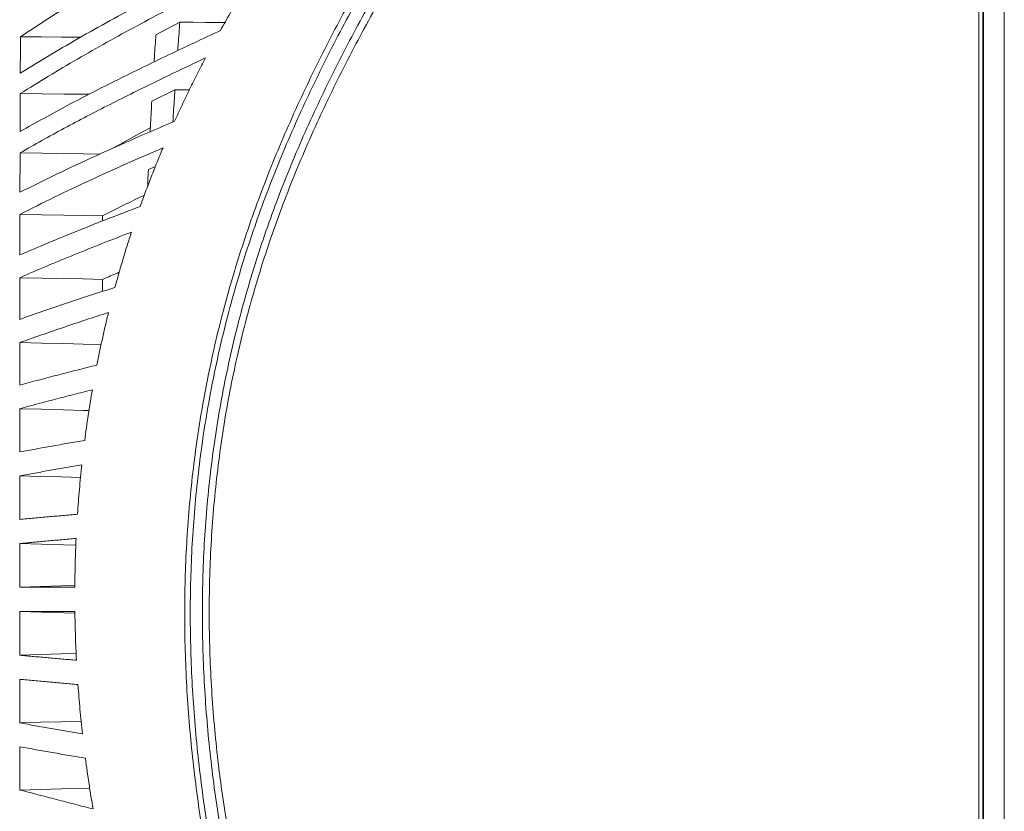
# Model space of a CAD drawing. Header units: millimetres. Extents: x 0 to 1118, y 0 to 864.
# Tile 118 of 256: x 216 to 246, y 685 to 709. Entities that reach past the tile are written whole.
import ezdxf

# ---------------------------------------------------------------- set-up
doc = ezdxf.new("R2010")
doc.units = ezdxf.units.MM

msp = doc.modelspace()

# ---------------------------------------------------------------- linework, layer by layer
at = {"color": 9, "linetype": 'Continuous', "lineweight": 0}
for p, q in [((245.576, 740.302), (245.576, 617.127)), ((246.239, 740.123), (246.239, 617.305))]:
    msp.add_line(p, q, dxfattribs=at)
at = {"color": 7, "linetype": 'Continuous', "lineweight": 15}
for p, q in [((245.451, 617.331), (245.451, 740.098)), ((245.589, 740.123), (245.589, 617.305)), ((219.873, 708.749), (220.619, 709.146)), ((219.747, 706.695), (220.465, 707.047)), ((219.64, 704.566), (219.857, 704.661)), ((218.219, 702.97), (218.219, 703.131))]:
    msp.add_line(p, q, dxfattribs=at)
at = {"color": 7, "linetype": 'Continuous', "lineweight": 15, "flags": 128}
for points in [[(222.018, 709.131), (221.761, 709.134), (221.415, 709.138), (221.017, 709.142), (220.619, 709.146)], [(217.531, 708.677), (216.952, 708.681), (216.308, 708.685), (215.664, 708.69)], [(217.8, 706.903), (217.627, 706.904), (217.023, 706.911), (216.34, 706.918), (215.657, 706.925)], [(220.914, 707.041), (220.864, 707.041), (220.465, 707.047)], [(218.137, 705.049), (217.621, 705.056), (217.018, 705.065), (216.335, 705.074), (215.652, 705.084)], [(218.219, 703.131), (217.616, 703.141), (217.013, 703.151), (216.331, 703.163), (215.648, 703.175)], [(218.215, 701.155), (217.613, 701.168), (217.01, 701.18), (216.328, 701.193), (215.645, 701.207)], [(218.173, 699.133), (217.61, 699.146), (217.008, 699.16), (216.326, 699.175), (215.643, 699.191)], [(217.794, 697.08), (217.609, 697.085), (217.007, 697.101), (216.324, 697.119), (215.642, 697.136)], [(217.531, 694.998), (216.926, 695.016), (216.284, 695.034), (215.641, 695.053)], [(217.386, 692.895), (217.007, 692.907), (216.324, 692.929), (215.642, 692.95)], [(217.355, 691.648), (216.927, 691.633), (216.285, 691.611), (215.642, 691.589)], [(217.358, 690.781), (217.008, 690.793), (216.326, 690.816), (215.643, 690.839)], [(217.396, 689.534), (216.929, 689.519), (216.287, 689.499), (215.644, 689.478)], [(217.55, 687.431), (216.932, 687.413), (216.289, 687.395), (215.647, 687.376)], [(217.818, 685.349), (217.579, 685.343), (216.936, 685.326), (216.293, 685.309), (215.65, 685.292)]]:
    msp.add_lwpolyline(points, dxfattribs=at)
at = {"color": 9, "linetype": 'Continuous', "lineweight": 0}
for points, knots in [([(237.951, 623.619), (237.938, 624.389), (237.913, 625.93), (237.7, 628.915), (237.254, 632.569), (236.472, 636.862), (235.484, 641.117), (234.321, 645.326), (233.011, 649.493), (231.58, 653.622), (229.546, 659.089), (227.654, 663.834), (225.806, 668.602), (224.517, 672.049), (223.344, 675.556), (222.52, 678.419), (221.978, 680.581), (221.523, 682.754), (221.166, 684.937), (220.913, 687.136), (220.774, 689.348), (220.756, 691.564), (220.865, 693.778), (221.105, 695.984), (221.479, 698.171), (221.987, 700.334), (222.626, 702.459), (223.389, 704.54), (224.264, 706.574), (225.234, 708.561), (226.284, 710.504), (227.759, 713.04), (229.699, 716.141), (231.749, 719.39), (233.428, 722.231), (234.664, 724.524), (235.71, 726.736), (236.566, 728.875), (237.262, 731.091), (237.686, 733.094), (237.906, 734.839), (237.936, 735.817), (237.951, 736.307)], [0, 0, 0, 0, 0.019382, 0.0388, 0.075345, 0.112022, 0.148628, 0.185301, 0.221943, 0.258625, 0.295326, 0.36883, 0.387236, 0.424098, 0.46151, 0.480298, 0.499107, 0.517637, 0.536187, 0.554778, 0.573348, 0.591973, 0.610553, 0.629143, 0.647801, 0.666393, 0.685054, 0.703635, 0.722188, 0.740787, 0.759284, 0.7778, 0.814658, 0.851371, 0.874547, 0.897755, 0.91695, 0.93614, 0.955754, 0.975359, 0.987647, 1, 1, 1, 1]), ([(238.097, 736.311), (238.085, 735.818), (238.061, 734.832), (237.851, 733.084), (237.436, 731.082), (236.747, 728.858), (235.889, 726.693), (234.834, 724.453), (233.59, 722.143), (231.908, 719.297), (229.855, 716.046), (227.914, 712.949), (226.44, 710.418), (225.392, 708.482), (224.423, 706.503), (223.55, 704.477), (222.79, 702.406), (222.154, 700.291), (221.647, 698.14), (221.276, 695.961), (221.037, 693.766), (220.929, 691.561), (220.947, 689.355), (221.086, 687.153), (221.339, 684.961), (221.696, 682.787), (222.151, 680.621), (222.693, 678.465), (223.516, 675.609), (224.69, 672.109), (225.978, 668.666), (227.827, 663.9), (229.719, 659.154), (231.751, 653.682), (233.182, 649.549), (234.491, 645.375), (235.652, 641.159), (236.637, 636.898), (237.415, 632.594), (237.859, 628.932), (238.06, 625.935), (238.097, 624.39), (238.097, 623.618), (238.097, 623.618)], [0, 0, 0, 0, 0.012416, 0.024833, 0.044289, 0.063816, 0.083386, 0.102901, 0.126154, 0.149412, 0.186152, 0.222977, 0.241439, 0.259899, 0.278406, 0.296911, 0.31541, 0.33395, 0.35249, 0.371026, 0.389564, 0.408061, 0.42658, 0.445099, 0.4636, 0.482101, 0.500571, 0.519319, 0.538068, 0.575411, 0.612236, 0.630634, 0.704154, 0.740882, 0.777608, 0.814299, 0.851003, 0.887703, 0.9244, 0.961089, 0.980545, 1, 1, 1, 1, 1]), ([(238.555, 623.618), (238.555, 623.618), (238.555, 624.343), (238.507, 626.525), (238.209, 630.156), (237.57, 634.483), (236.702, 638.769), (235.638, 643.012), (234.411, 647.21), (233.046, 651.367), (231.57, 655.486), (230.011, 659.576), (228.403, 663.649), (226.791, 667.725), (225.233, 671.826), (223.807, 675.981), (222.808, 679.509), (222.171, 682.374), (221.788, 684.543), (221.508, 686.731), (221.343, 688.931), (221.298, 691.139), (221.381, 693.346), (221.596, 695.543), (221.945, 697.724), (222.432, 699.879), (223.051, 702), (223.8, 704.078), (224.663, 706.108), (225.626, 708.09), (226.672, 710.026), (228.146, 712.557), (230.094, 715.65), (232.168, 718.907), (233.882, 721.773), (235.146, 724.088), (236.209, 726.302), (237.067, 728.406), (237.771, 730.566), (238.24, 732.618), (238.508, 734.538), (238.539, 735.72), (238.555, 736.311)], [0, 0, 0, 0, 0, 0.018255, 0.054923, 0.091601, 0.128278, 0.164958, 0.20165, 0.238344, 0.275056, 0.31177, 0.348506, 0.385271, 0.422072, 0.458918, 0.495814, 0.514271, 0.532761, 0.55125, 0.569759, 0.588267, 0.60679, 0.625312, 0.643807, 0.662338, 0.68087, 0.699386, 0.717903, 0.73637, 0.754822, 0.773275, 0.810082, 0.846803, 0.870466, 0.894124, 0.913157, 0.932239, 0.951284, 0.970267, 0.985135, 1, 1, 1, 1]), ([(238.908, 736.309), (238.889, 735.708), (238.85, 734.507), (238.566, 732.561), (238.079, 730.487), (237.357, 728.309), (236.48, 726.188), (235.399, 723.963), (234.119, 721.64), (232.39, 718.773), (230.303, 715.521), (228.348, 712.436), (226.87, 709.915), (225.825, 707.989), (224.862, 706.018), (224, 704), (223.254, 701.934), (222.637, 699.826), (222.152, 697.684), (221.805, 695.516), (221.593, 693.331), (221.511, 691.137), (221.557, 688.942), (221.724, 686.753), (222.005, 684.576), (222.39, 682.417), (223.029, 679.565), (224.034, 676.051), (225.467, 671.909), (227.032, 667.817), (228.654, 663.748), (230.272, 659.677), (231.841, 655.586), (233.329, 651.463), (234.704, 647.301), (235.942, 643.093), (237.016, 638.84), (237.897, 634.538), (238.544, 630.193), (238.863, 626.543), (238.897, 624.348), (238.908, 623.618)], [0, 0, 0, 0, 0.0151052, 0.0302135, 0.0493734, 0.0685948, 0.0878524, 0.1070619, 0.1307913, 0.1545261, 0.1912488, 0.2279761, 0.2463528, 0.2647277, 0.2830942, 0.3014952, 0.3198943, 0.3383011, 0.3567075, 0.3750776, 0.393479, 0.4118812, 0.4302759, 0.4486715, 0.4670576, 0.4854449, 0.5038098, 0.54055, 0.5772798, 0.614004, 0.6507265, 0.6874493, 0.7241836, 0.7609161, 0.7976672, 0.8344158, 0.8711927, 0.9079655, 0.9448022, 0.9816285, 1, 1, 1, 1])]:
    msp.add_open_spline(points, degree=3, knots=knots, dxfattribs=at)
at = {"color": 7, "linetype": 'Continuous', "lineweight": 15}
for points, knots in [([(225.376, 714.318), (224.542, 713.86), (222.874, 712.944), (220.381, 711.573), (217.935, 710.178), (216.421, 709.186), (215.664, 708.69)], [0, 0, 0, 0, 0.250906, 0.501813, 0.750661, 1, 1, 1, 1]), ([(215.66, 707.561), (216.293, 707.947), (217.56, 708.717), (219.585, 709.809), (221.647, 710.875), (223.035, 711.575), (223.729, 711.926)], [0, 0, 0, 0, 0.250826, 0.501596, 0.750775, 1, 1, 1, 1]), ([(223.16, 711.041), (222.509, 710.71), (221.207, 710.047), (219.288, 709.038), (217.414, 708.008), (216.243, 707.286), (215.657, 706.925)], [0, 0, 0, 0, 0.250676, 0.501361, 0.750489, 1, 1, 1, 1]), ([(221.879, 708.886), (221.981, 709.069), (222.186, 709.433), (222.504, 709.973), (222.827, 710.51), (223.049, 710.864), (223.16, 711.041)], [0, 0, 0, 0, 0.250116, 0.500232, 0.750095, 1, 1, 1, 1]), ([(220.551, 708.261), (220.556, 708.33), (220.569, 708.513), (220.592, 708.808), (220.61, 709.033), (220.619, 709.146)], [0, 0, 0, 0, 0.231128, 0.615539, 1, 1, 1, 1]), ([(215.654, 705.746), (216.145, 706.02), (217.126, 706.57), (218.678, 707.359), (220.263, 708.13), (221.34, 708.634), (221.879, 708.886)], [0, 0, 0, 0, 0.250551, 0.501078, 0.750498, 1, 1, 1, 1]), ([(215.664, 708.69), (215.663, 708.597), (215.663, 708.41), (215.662, 708.129), (215.661, 707.846), (215.66, 707.656), (215.66, 707.561)], [0, 0, 0, 0, 0.250934, 0.501867, 0.750918, 1, 1, 1, 1]), ([(219.818, 707.909), (219.822, 707.97), (219.833, 708.141), (219.851, 708.422), (219.866, 708.64), (219.873, 708.749)], [0, 0, 0, 0, 0.216246, 0.608098, 1, 1, 1, 1]), ([(221.419, 708.037), (220.918, 707.799), (219.916, 707.323), (218.447, 706.595), (217.013, 705.854), (216.106, 705.34), (215.652, 705.084)], [0, 0, 0, 0, 0.250448, 0.500904, 0.750326, 1, 1, 1, 1]), ([(220.456, 706.067), (220.532, 706.233), (220.684, 706.566), (220.922, 707.06), (221.166, 707.551), (221.335, 707.875), (221.419, 708.037)], [0, 0, 0, 0, 0.250126, 0.500252, 0.750099, 1, 1, 1, 1]), ([(215.657, 706.925), (215.657, 706.828), (215.657, 706.632), (215.656, 706.338), (215.655, 706.043), (215.654, 705.845), (215.654, 705.746)], [0, 0, 0, 0, 0.250933, 0.501867, 0.750918, 1, 1, 1, 1]), ([(220.402, 706.044), (220.408, 706.143), (220.421, 706.361), (220.442, 706.695), (220.458, 706.93), (220.465, 707.047)], [0, 0, 0, 0, 0.2945969, 0.647275, 1, 1, 1, 1]), ([(219.696, 705.739), (219.701, 705.83), (219.711, 706.035), (219.728, 706.354), (219.741, 706.581), (219.747, 706.695)], [0, 0, 0, 0, 0.282473, 0.641213, 1, 1, 1, 1]), ([(215.65, 703.86), (216.032, 704.051), (216.795, 704.432), (217.99, 704.987), (219.21, 705.533), (220.04, 705.889), (220.456, 706.067)], [0, 0, 0, 0, 0.250341, 0.500673, 0.750296, 1, 1, 1, 1]), ([(218.566, 705.241), (218.675, 705.303), (219.032, 705.506), (219.41, 705.715), (219.687, 705.858), (219.703, 705.867)], [0, 0, 0, 0, 0.293978, 0.959299, 1, 1, 1, 1]), ([(220.097, 705.246), (219.712, 705.078), (218.942, 704.743), (217.814, 704.23), (216.709, 703.709), (216.002, 703.353), (215.648, 703.175)], [0, 0, 0, 0, 0.250273, 0.500551, 0.7502, 1, 1, 1, 1]), ([(215.652, 705.084), (215.652, 704.982), (215.652, 704.779), (215.651, 704.474), (215.65, 704.167), (215.65, 703.962), (215.65, 703.86)], [0, 0, 0, 0, 0.250933, 0.501866, 0.750918, 1, 1, 1, 1]), ([(219.387, 703.42), (219.443, 703.573), (219.554, 703.881), (219.728, 704.338), (219.909, 704.794), (220.034, 705.095), (220.097, 705.246)], [0, 0, 0, 0, 0.250115, 0.50023, 0.75009, 1, 1, 1, 1]), ([(219.618, 704.045), (219.62, 704.101), (219.627, 704.275), (219.635, 704.448), (219.64, 704.566)], [0, 0, 0, 0, 0.320744, 1, 1, 1, 1]), ([(218.219, 703.131), (218.435, 703.24), (218.861, 703.456), (219.299, 703.667), (219.515, 703.771)], [0, 0, 0, 0, 0.508092, 1, 1, 1, 1]), ([(215.646, 701.912), (215.946, 702.041), (216.546, 702.299), (217.476, 702.678), (218.422, 703.052), (219.066, 703.297), (219.387, 703.42)], [0, 0, 0, 0, 0.250201, 0.500398, 0.750169, 1, 1, 1, 1]), ([(215.648, 703.175), (215.648, 703.07), (215.648, 702.86), (215.647, 702.545), (215.647, 702.229), (215.646, 702.018), (215.646, 701.912)], [0, 0, 0, 0, 0.250933, 0.501866, 0.750917, 1, 1, 1, 1]), ([(219.115, 702.622), (218.816, 702.506), (218.22, 702.276), (217.343, 701.925), (216.481, 701.569), (215.924, 701.328), (215.645, 701.207)], [0, 0, 0, 0, 0.250161, 0.500325, 0.750121, 1, 1, 1, 1]), ([(218.602, 700.906), (218.642, 701.05), (218.721, 701.338), (218.846, 701.767), (218.977, 702.196), (219.069, 702.48), (219.115, 702.622)], [0, 0, 0, 0, 0.250083, 0.500165, 0.750061, 1, 1, 1, 1]), ([(218.215, 701.155), (218.243, 701.168), (218.413, 701.242), (218.587, 701.315), (218.733, 701.375)], [0, 0, 0, 0, 0.166273, 1, 1, 1, 1]), ([(215.645, 701.207), (215.645, 701.1), (215.645, 700.884), (215.644, 700.561), (215.644, 700.237), (215.644, 700.02), (215.644, 699.912)], [0, 0, 0, 0, 0.250933, 0.501865, 0.750917, 1, 1, 1, 1]), ([(218.215, 700.781), (218.215, 700.798), (218.215, 700.923), (218.215, 701.048), (218.215, 701.155)], [0, 0, 0, 0, 0.136535, 1, 1, 1, 1]), ([(215.644, 699.912), (215.883, 699.997), (216.362, 700.166), (217.097, 700.415), (217.843, 700.662), (218.349, 700.824), (218.602, 700.906)], [0, 0, 0, 0, 0.250119, 0.500236, 0.750099, 1, 1, 1, 1]), ([(218.401, 700.125), (218.165, 700.049), (217.694, 699.896), (216.999, 699.663), (216.313, 699.429), (215.867, 699.27), (215.643, 699.191)], [0, 0, 0, 0, 0.250099, 0.500199, 0.750077, 1, 1, 1, 1]), ([(218.041, 698.492), (218.068, 698.629), (218.122, 698.903), (218.21, 699.311), (218.302, 699.719), (218.368, 699.99), (218.401, 700.125)], [0, 0, 0, 0, 0.250084, 0.500168, 0.750066, 1, 1, 1, 1]), ([(215.643, 699.191), (215.643, 699.081), (215.643, 698.861), (215.643, 698.531), (215.642, 698.201), (215.642, 697.98), (215.642, 697.87)], [0, 0, 0, 0, 0.250933, 0.501865, 0.750917, 1, 1, 1, 1]), ([(215.642, 697.87), (215.838, 697.923), (216.228, 698.028), (216.825, 698.184), (217.429, 698.339), (217.837, 698.441), (218.041, 698.492)], [0, 0, 0, 0, 0.250072, 0.500144, 0.750061, 1, 1, 1, 1]), ([(217.899, 697.726), (217.707, 697.677), (217.324, 697.58), (216.756, 697.433), (216.194, 697.286), (215.826, 697.186), (215.642, 697.136)], [0, 0, 0, 0, 0.250061, 0.500123, 0.750049, 1, 1, 1, 1]), ([(217.662, 696.152), (217.679, 696.283), (217.714, 696.546), (217.771, 696.94), (217.832, 697.333), (217.877, 697.595), (217.899, 697.726)], [0, 0, 0, 0, 0.250073, 0.500146, 0.750058, 1, 1, 1, 1]), ([(215.642, 697.136), (215.642, 697.025), (215.642, 696.801), (215.642, 696.466), (215.641, 696.13), (215.641, 695.907), (215.641, 695.795)], [0, 0, 0, 0, 0.250932, 0.501865, 0.750917, 1, 1, 1, 1]), ([(215.641, 695.795), (215.807, 695.825), (216.138, 695.885), (216.641, 695.975), (217.149, 696.064), (217.491, 696.122), (217.662, 696.152)], [0, 0, 0, 0, 0.250046, 0.500092, 0.75004, 1, 1, 1, 1]), ([(217.572, 695.394), (217.409, 695.366), (217.082, 695.31), (216.598, 695.224), (216.117, 695.139), (215.8, 695.081), (215.641, 695.053)], [0, 0, 0, 0, 0.25004, 0.500079, 0.750033, 1, 1, 1, 1]), ([(217.438, 693.858), (217.447, 693.987), (217.465, 694.243), (217.497, 694.627), (217.532, 695.011), (217.559, 695.267), (217.572, 695.394)], [0, 0, 0, 0, 0.250065, 0.500131, 0.750052, 1, 1, 1, 1]), ([(215.641, 695.053), (215.641, 694.94), (215.641, 694.713), (215.641, 694.375), (215.642, 694.036), (215.642, 693.811), (215.642, 693.698)], [0, 0, 0, 0, 0.250932, 0.501865, 0.750917, 1, 1, 1, 1]), ([(215.642, 693.698), (215.789, 693.712), (216.085, 693.739), (216.533, 693.779), (216.984, 693.819), (217.286, 693.845), (217.438, 693.858)], [0, 0, 0, 0, 0.250031, 0.500062, 0.750028, 1, 1, 1, 1]), ([(217.395, 693.107), (217.248, 693.094), (216.952, 693.068), (216.512, 693.029), (216.075, 692.99), (215.786, 692.963), (215.642, 692.95)], [0, 0, 0, 0, 0.250027, 0.500055, 0.750024, 1, 1, 1, 1]), ([(217.355, 691.589), (217.356, 691.716), (217.358, 691.969), (217.367, 692.348), (217.379, 692.728), (217.39, 692.98), (217.395, 693.107)], [0, 0, 0, 0, 0.250062, 0.500124, 0.750049, 1, 1, 1, 1]), ([(215.642, 692.95), (215.642, 692.836), (215.642, 692.609), (215.642, 692.268), (215.642, 691.928), (215.642, 691.702), (215.642, 691.589)], [0, 0, 0, 0, 0.250933, 0.501865, 0.750917, 1, 1, 1, 1]), ([(215.642, 691.589), (215.784, 691.589), (216.066, 691.589), (216.493, 691.589), (216.923, 691.589), (217.211, 691.589), (217.355, 691.589)], [0, 0, 0, 0, 0.250022, 0.500045, 0.75002, 1, 1, 1, 1]), ([(217.357, 690.839), (217.213, 690.839), (216.925, 690.839), (216.495, 690.839), (216.068, 690.839), (215.785, 690.839), (215.643, 690.839)], [0, 0, 0, 0, 0.250019, 0.500039, 0.750017, 1, 1, 1, 1]), ([(215.643, 690.839), (215.643, 690.725), (215.643, 690.498), (215.644, 690.157), (215.644, 689.817), (215.644, 689.591), (215.644, 689.478)], [0, 0, 0, 0, 0.2509327, 0.5018654, 0.7509171, 1, 1, 1, 1]), ([(217.406, 689.322), (217.399, 689.448), (217.387, 689.701), (217.373, 690.08), (217.362, 690.46), (217.358, 690.713), (217.357, 690.839)], [0, 0, 0, 0, 0.250061, 0.500123, 0.750049, 1, 1, 1, 1]), ([(215.644, 689.478), (215.79, 689.465), (216.081, 689.439), (216.521, 689.4), (216.962, 689.361), (217.258, 689.335), (217.406, 689.322)], [0, 0, 0, 0, 0.250016, 0.500032, 0.750015, 1, 1, 1, 1]), ([(217.452, 688.57), (217.301, 688.583), (216.997, 688.61), (216.545, 688.65), (216.094, 688.69), (215.795, 688.717), (215.645, 688.73)], [0, 0, 0, 0, 0.250014, 0.500028, 0.750013, 1, 1, 1, 1]), ([(215.645, 688.73), (215.645, 688.617), (215.646, 688.39), (215.646, 688.051), (215.646, 687.713), (215.647, 687.488), (215.647, 687.376)], [0, 0, 0, 0, 0.250933, 0.501866, 0.750917, 1, 1, 1, 1]), ([(217.593, 687.034), (217.579, 687.162), (217.551, 687.418), (217.514, 687.802), (217.481, 688.186), (217.462, 688.442), (217.452, 688.57)], [0, 0, 0, 0, 0.250062, 0.500123, 0.750049, 1, 1, 1, 1]), ([(215.647, 687.376), (215.808, 687.347), (216.131, 687.29), (216.617, 687.205), (217.104, 687.119), (217.43, 687.063), (217.593, 687.034)], [0, 0, 0, 0, 0.2500113, 0.5000226, 0.7500108, 1, 1, 1, 1]), ([(215.648, 686.633), (215.648, 686.521), (215.648, 686.296), (215.649, 685.96), (215.65, 685.625), (215.65, 685.403), (215.65, 685.292)], [0, 0, 0, 0, 0.250933, 0.501866, 0.750917, 1, 1, 1, 1]), ([(217.684, 686.277), (217.514, 686.306), (217.173, 686.366), (216.663, 686.455), (216.155, 686.544), (215.817, 686.603), (215.648, 686.633)], [0, 0, 0, 0, 0.250009, 0.500018, 0.750008, 1, 1, 1, 1]), ([(217.923, 684.703), (217.901, 684.834), (217.856, 685.095), (217.795, 685.489), (217.737, 685.882), (217.702, 686.145), (217.684, 686.277)], [0, 0, 0, 0, 0.250063, 0.500126, 0.75005, 1, 1, 1, 1]), ([(215.65, 685.292), (215.839, 685.243), (216.217, 685.145), (216.785, 684.997), (217.353, 684.85), (217.733, 684.752), (217.923, 684.703)], [0, 0, 0, 0, 0.250007, 0.500013, 0.750007, 1, 1, 1, 1])]:
    msp.add_open_spline(points, degree=3, knots=knots, dxfattribs=at)

doc.saveas('drawing.dxf')
